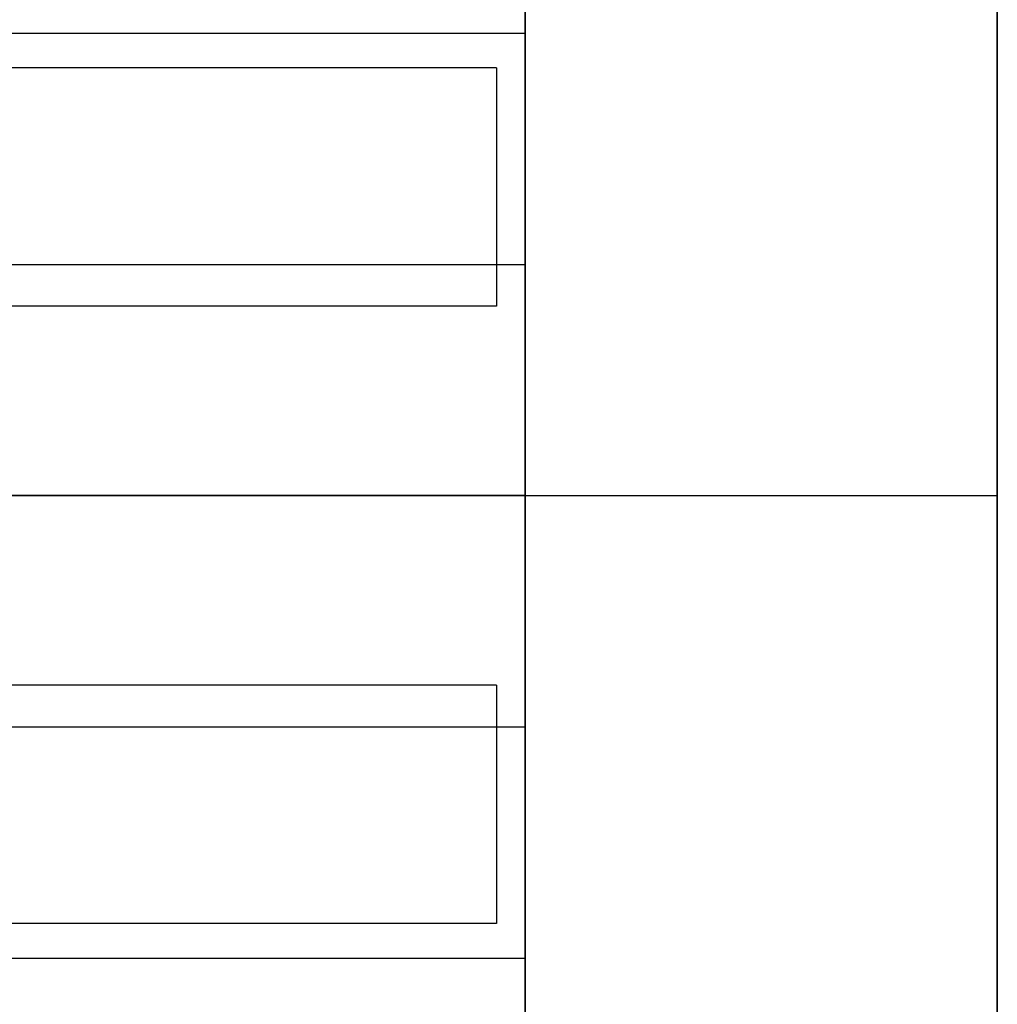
# Model space of a CAD drawing. Header units: millimetres. Extents: x -98 to 98, y -98 to 139.
# Tile 19 of 20: x 92 to 98, y 83 to 89. Entities that reach past the tile are written whole.
import ezdxf

# ---------------------------------------------------------------- set-up
doc = ezdxf.new("R2010")
doc.units = ezdxf.units.MM
doc.header["$MEASUREMENT"] = 0
doc.layers.add('Predefinito', color=5, linetype='Continuous')

# ---------------------------------------------------------------- blocks, each defined once
blk = doc.blocks.new('(#5995) Part5')
at = {"layer": 'Predefinito', "color": 9}
for points in [[(-7, 9), (-3.1, 9)], [(-7, 9), (-7, 0)], [(-3.1, 9), (-3.1, 0)], [(3.1, 9), (7, 9)], [(3.1, 9), (3.1, 0)], [(7, 9), (7, 0)]]:
    blk.add_lwpolyline(points, dxfattribs=at)
at = {"layer": 'Predefinito', "color": 9, "extrusion": (0, 1, 0)}
for points in [[(0, 7), (0.2416, 6.9958), (0.4829, 6.9833), (0.7237, 6.9625), (0.9636, 6.9334), (1.2023, 6.896), (1.4396, 6.8504), (1.6752, 6.7966), (1.9088, 6.7347), (2.1401, 6.6648), (2.3689, 6.587), (2.5948, 6.5013), (2.8177, 6.4079), (3.0372, 6.3068), (3.2531, 6.1982), (3.4651, 6.0822), (3.6729, 5.959), (3.8764, 5.8287), (4.0753, 5.6914), (4.2693, 5.5473), (4.4582, 5.3967), (4.6419, 5.2396), (4.8199, 5.0762), (4.9923, 4.9068), (5.1587, 4.7316), (5.3189, 4.5507), (5.4728, 4.3644), (5.6202, 4.1729), (5.7609, 3.9765), (5.8947, 3.7752), (6.0215, 3.5695), (6.1411, 3.3596), (6.2534, 3.1456), (6.3583, 2.9279), (6.4555, 2.7067), (6.5451, 2.4822), (6.6269, 2.2548), (6.7008, 2.0248), (6.7667, 1.7923), (6.8245, 1.5576), (6.8742, 1.3212), (6.9157, 1.0831), (6.949, 0.8438), (6.9739, 0.6034), (6.9906, 0.3623), (6.999, 0.1208), (6.999, -0.1208), (6.9906, -0.3623), (6.9739, -0.6034), (6.949, -0.8438), (6.9157, -1.0831), (6.8742, -1.3212), (6.8245, -1.5576), (6.7667, -1.7923), (6.7008, -2.0248), (6.6269, -2.2548), (6.5451, -2.4822), (6.4555, -2.7067), (6.3583, -2.9279), (6.2534, -3.1456), (6.1411, -3.3596), (6.0215, -3.5695), (5.8947, -3.7752), (5.7609, -3.9765), (5.6202, -4.1729), (5.4728, -4.3644), (5.3189, -4.5507), (5.1587, -4.7316), (4.9923, -4.9068), (4.8199, -5.0762), (4.6419, -5.2396), (4.4582, -5.3967), (4.2693, -5.5473), (4.0753, -5.6914), (3.8764, -5.8287), (3.6729, -5.959), (3.4651, -6.0822), (3.2531, -6.1982), (3.0372, -6.3068), (2.8177, -6.4079), (2.5948, -6.5013), (2.3689, -6.587), (2.1401, -6.6648), (1.9088, -6.7347), (1.6752, -6.7966), (1.4396, -6.8504), (1.2023, -6.896), (0.9636, -6.9334), (0.7237, -6.9625), (0.4829, -6.9833), (0.2416, -6.9958), (0, -7)], [(0, 3.1), (0.107, 3.0982), (0.2139, 3.0926), (0.3205, 3.0834), (0.4267, 3.0705), (0.5325, 3.0539), (0.6375, 3.0337), (0.7419, 3.0099), (0.8453, 2.9825), (0.9478, 2.9516), (1.0491, 2.9171), (1.1491, 2.8791), (1.2478, 2.8378), (1.345, 2.793), (1.4406, 2.7449), (1.5345, 2.6936), (1.6266, 2.639), (1.7167, 2.5813), (1.8048, 2.5205), (1.8907, 2.4567), (1.9744, 2.39), (2.0557, 2.3204), (2.1345, 2.248), (2.2109, 2.173), (2.2846, 2.0954), (2.3555, 2.0153), (2.4237, 1.9328), (2.4889, 1.848), (2.5512, 1.761), (2.6105, 1.6719), (2.6667, 1.5808), (2.7196, 1.4878), (2.7694, 1.393), (2.8158, 1.2966), (2.8589, 1.1987), (2.8986, 1.0993), (2.9348, 0.9986), (2.9675, 0.8967), (2.9967, 0.7937), (3.0223, 0.6898), (3.0443, 0.5851), (3.0627, 0.4797), (3.0774, 0.3737), (3.0885, 0.2672), (3.0958, 0.1605), (3.0995, 0.0535), (3.0995, -0.0535), (3.0958, -0.1605), (3.0885, -0.2672), (3.0774, -0.3737), (3.0627, -0.4797), (3.0443, -0.5851), (3.0223, -0.6898), (2.9967, -0.7937), (2.9675, -0.8967), (2.9348, -0.9986), (2.8986, -1.0993), (2.8589, -1.1987), (2.8158, -1.2966), (2.7694, -1.393), (2.7196, -1.4878), (2.6667, -1.5808), (2.6105, -1.6719), (2.5512, -1.761), (2.4889, -1.848), (2.4237, -1.9328), (2.3555, -2.0153), (2.2846, -2.0954), (2.2109, -2.173), (2.1345, -2.248), (2.0557, -2.3204), (1.9744, -2.39), (1.8907, -2.4567), (1.8048, -2.5205), (1.7167, -2.5813), (1.6266, -2.639), (1.5345, -2.6936), (1.4406, -2.7449), (1.345, -2.793), (1.2478, -2.8378), (1.1491, -2.8791), (1.0491, -2.9171), (0.9478, -2.9516), (0.8453, -2.9825), (0.7419, -3.0099), (0.6375, -3.0337), (0.5325, -3.0539), (0.4267, -3.0705), (0.3205, -3.0834), (0.2139, -3.0926), (0.107, -3.0982), (0, -3.1)], [(0, -7), (-0.2416, -6.9958), (-0.4829, -6.9833), (-0.7237, -6.9625), (-0.9636, -6.9334), (-1.2023, -6.896), (-1.4396, -6.8504), (-1.6752, -6.7966), (-1.9088, -6.7347), (-2.1401, -6.6648), (-2.3689, -6.587), (-2.5948, -6.5013), (-2.8177, -6.4079), (-3.0372, -6.3068), (-3.2531, -6.1982), (-3.4651, -6.0822), (-3.6729, -5.959), (-3.8764, -5.8287), (-4.0753, -5.6914), (-4.2693, -5.5473), (-4.4582, -5.3967), (-4.6419, -5.2396), (-4.8199, -5.0762), (-4.9923, -4.9068), (-5.1587, -4.7316), (-5.3189, -4.5507), (-5.4728, -4.3644), (-5.6202, -4.1729), (-5.7609, -3.9765), (-5.8947, -3.7752), (-6.0215, -3.5695), (-6.1411, -3.3596), (-6.2534, -3.1456), (-6.3583, -2.9279), (-6.4555, -2.7067), (-6.5451, -2.4822), (-6.6269, -2.2548), (-6.7008, -2.0248), (-6.7667, -1.7923), (-6.8245, -1.5576), (-6.8742, -1.3212), (-6.9157, -1.0831), (-6.949, -0.8438), (-6.9739, -0.6034), (-6.9906, -0.3623), (-6.999, -0.1208), (-6.999, 0.1208), (-6.9906, 0.3623), (-6.9739, 0.6034), (-6.949, 0.8438), (-6.9157, 1.0831), (-6.8742, 1.3212), (-6.8245, 1.5576), (-6.7667, 1.7923), (-6.7008, 2.0248), (-6.6269, 2.2548), (-6.5451, 2.4822), (-6.4555, 2.7067), (-6.3583, 2.9279), (-6.2534, 3.1456), (-6.1411, 3.3596), (-6.0215, 3.5695), (-5.8947, 3.7752), (-5.7609, 3.9765), (-5.6202, 4.1729), (-5.4728, 4.3644), (-5.3189, 4.5507), (-5.1587, 4.7316), (-4.9923, 4.9068), (-4.8199, 5.0762), (-4.6419, 5.2396), (-4.4582, 5.3967), (-4.2693, 5.5473), (-4.0753, 5.6914), (-3.8764, 5.8287), (-3.6729, 5.959), (-3.4651, 6.0822), (-3.2531, 6.1982), (-3.0372, 6.3068), (-2.8177, 6.4079), (-2.5948, 6.5013), (-2.3689, 6.587), (-2.1401, 6.6648), (-1.9088, 6.7347), (-1.6752, 6.7966), (-1.4396, 6.8504), (-1.2023, 6.896), (-0.9636, 6.9334), (-0.7237, 6.9625), (-0.4829, 6.9833), (-0.2416, 6.9958), (0, 7)], [(0, -3.1), (-0.107, -3.0982), (-0.2139, -3.0926), (-0.3205, -3.0834), (-0.4267, -3.0705), (-0.5325, -3.0539), (-0.6375, -3.0337), (-0.7419, -3.0099), (-0.8453, -2.9825), (-0.9478, -2.9516), (-1.0491, -2.9171), (-1.1491, -2.8791), (-1.2478, -2.8378), (-1.345, -2.793), (-1.4406, -2.7449), (-1.5345, -2.6936), (-1.6266, -2.639), (-1.7167, -2.5813), (-1.8048, -2.5205), (-1.8907, -2.4567), (-1.9744, -2.39), (-2.0557, -2.3204), (-2.1345, -2.248), (-2.2109, -2.173), (-2.2846, -2.0954), (-2.3555, -2.0153), (-2.4237, -1.9328), (-2.4889, -1.848), (-2.5512, -1.761), (-2.6105, -1.6719), (-2.6667, -1.5808), (-2.7196, -1.4878), (-2.7694, -1.393), (-2.8158, -1.2966), (-2.8589, -1.1987), (-2.8986, -1.0993), (-2.9348, -0.9986), (-2.9675, -0.8967), (-2.9967, -0.7937), (-3.0223, -0.6898), (-3.0443, -0.5851), (-3.0627, -0.4797), (-3.0774, -0.3737), (-3.0885, -0.2672), (-3.0958, -0.1605), (-3.0995, -0.0535), (-3.0995, 0.0535), (-3.0958, 0.1605), (-3.0885, 0.2672), (-3.0774, 0.3737), (-3.0627, 0.4797), (-3.0443, 0.5851), (-3.0223, 0.6898), (-2.9967, 0.7937), (-2.9675, 0.8967), (-2.9348, 0.9986), (-2.8986, 1.0993), (-2.8589, 1.1987), (-2.8158, 1.2966), (-2.7694, 1.393), (-2.7196, 1.4878), (-2.6667, 1.5808), (-2.6105, 1.6719), (-2.5512, 1.761), (-2.4889, 1.848), (-2.4237, 1.9328), (-2.3555, 2.0153), (-2.2846, 2.0954), (-2.2109, 2.173), (-2.1345, 2.248), (-2.0557, 2.3204), (-1.9744, 2.39), (-1.8907, 2.4567), (-1.8048, 2.5205), (-1.7167, 2.5813), (-1.6266, 2.639), (-1.5345, 2.6936), (-1.4406, 2.7449), (-1.345, 2.793), (-1.2478, 2.8378), (-1.1491, 2.8791), (-1.0491, 2.9171), (-0.9478, 2.9516), (-0.8453, 2.9825), (-0.7419, 3.0099), (-0.6375, 3.0337), (-0.5325, 3.0539), (-0.4267, 3.0705), (-0.3205, 3.0834), (-0.2139, 3.0926), (-0.107, 3.0982), (0, 3.1)]]:
    blk.add_lwpolyline(points, dxfattribs=at)
blk = doc.blocks.new('(#2031) Part10')
at = {"layer": 'Predefinito', "color": 9, "extrusion": (1, 0, 0)}
for points in [[(9.5, -93.5), (9.5, 92.5)], [(9.5, -93.5), (9.5, 92.5)], [(9.5, -93.5), (9.5, 92.5)], [(5, -93.5), (5, 92.5)], [(5, -93.5), (5, 92.5)], [(0.5, 92.5), (0.5, -93.5)], [(0.5, 92.5), (0.5, -93.5)], [(0, -93.5), (0, 92.5)], [(-1, -93.5), (-1, 92.5)]]:
    blk.add_lwpolyline(points, dxfattribs=at)
blk = doc.blocks.new('(#5198) Part8')
at = {"layer": 'Predefinito', "color": 9}
for points in [[(-91, 150.6351), (93.5, 150.6351)], [(-89, 143.6351), (-88.9988, 143.7042), (-88.9952, 143.7731), (-88.9893, 143.8419), (-88.981, 143.9104), (-88.9703, 143.9786), (-88.9572, 144.0464), (-88.9419, 144.1138), (-88.9242, 144.1805), (-88.9042, 144.2466), (-88.882, 144.3119), (-88.8575, 144.3765), (-88.8308, 144.4402), (-88.8019, 144.5029), (-88.7709, 144.5646), (-88.7378, 144.6251), (-88.7026, 144.6845), (-88.6653, 144.7427), (-88.6261, 144.7995), (-88.585, 144.8549), (-88.5419, 144.9089), (-88.497, 144.9614), (-88.4504, 145.0122), (-88.402, 145.0615), (-88.3519, 145.109), (-88.3002, 145.1548), (-88.247, 145.1988), (-88.1923, 145.2409), (-88.1361, 145.2811), (-88.0786, 145.3193), (-88.0199, 145.3555), (-87.9599, 145.3897), (-87.8987, 145.4218), (-87.8365, 145.4518), (-87.7733, 145.4796), (-87.7092, 145.5052), (-87.6442, 145.5285), (-87.5785, 145.5496), (-87.5121, 145.5685), (-87.445, 145.585), (-87.3775, 145.5992), (-87.3095, 145.611), (-87.2411, 145.6205), (-87.1724, 145.6277), (-87.1035, 145.6324), (-87.0345, 145.6348), (-86.9655, 145.6348), (-86.8965, 145.6324), (-86.8276, 145.6277), (-86.7589, 145.6205), (-86.6905, 145.611), (-86.6225, 145.5992), (-86.555, 145.585), (-86.4879, 145.5685), (-86.4215, 145.5496), (-86.3558, 145.5285), (-86.2908, 145.5052), (-86.2267, 145.4796), (-86.1635, 145.4518), (-86.1013, 145.4218), (-86.0401, 145.3897), (-85.9801, 145.3555), (-85.9214, 145.3193), (-85.8639, 145.2811), (-85.8077, 145.2409), (-85.753, 145.1988), (-85.6998, 145.1548), (-85.6481, 145.109), (-85.598, 145.0615), (-85.5496, 145.0122), (-85.503, 144.9614), (-85.4581, 144.9089), (-85.415, 144.8549), (-85.3739, 144.7995), (-85.3347, 144.7427), (-85.2974, 144.6845), (-85.2622, 144.6251), (-85.2291, 144.5646), (-85.1981, 144.5029), (-85.1692, 144.4402), (-85.1425, 144.3765), (-85.118, 144.3119), (-85.0958, 144.2466), (-85.0758, 144.1805), (-85.0581, 144.1138), (-85.0428, 144.0464), (-85.0297, 143.9786), (-85.019, 143.9104), (-85.0107, 143.8419), (-85.0048, 143.7731), (-85.0012, 143.7042), (-85, 143.6351)], [(-85, 143.6351), (-85.0012, 143.5661), (-85.0048, 143.4971), (-85.0107, 143.4284), (-85.019, 143.3598), (-85.0297, 143.2916), (-85.0428, 143.2238), (-85.0581, 143.1565), (-85.0758, 143.0897), (-85.0958, 143.0237), (-85.118, 142.9583), (-85.1425, 142.8937), (-85.1692, 142.8301), (-85.1981, 142.7674), (-85.2291, 142.7057), (-85.2622, 142.6451), (-85.2974, 142.5857), (-85.3347, 142.5276), (-85.3739, 142.4707), (-85.415, 142.4153), (-85.4581, 142.3613), (-85.503, 142.3089), (-85.5496, 142.258), (-85.598, 142.2088), (-85.6481, 142.1612), (-85.6998, 142.1154), (-85.753, 142.0715), (-85.8077, 142.0293), (-85.8639, 141.9892), (-85.9214, 141.9509), (-85.9801, 141.9147), (-86.0401, 141.8805), (-86.1013, 141.8484), (-86.1635, 141.8185), (-86.2267, 141.7907), (-86.2908, 141.7651), (-86.3558, 141.7417), (-86.4215, 141.7206), (-86.4879, 141.7018), (-86.555, 141.6853), (-86.6225, 141.6711), (-86.6905, 141.6592), (-86.7589, 141.6497), (-86.8276, 141.6426), (-86.8965, 141.6378), (-86.9655, 141.6354), (-87.0345, 141.6354), (-87.1035, 141.6378), (-87.1724, 141.6426), (-87.2411, 141.6497), (-87.3095, 141.6592), (-87.3775, 141.6711), (-87.445, 141.6853), (-87.5121, 141.7018), (-87.5785, 141.7206), (-87.6442, 141.7417), (-87.7092, 141.7651), (-87.7733, 141.7907), (-87.8365, 141.8185), (-87.8987, 141.8484), (-87.9599, 141.8805), (-88.0199, 141.9147), (-88.0786, 141.9509), (-88.1361, 141.9892), (-88.1923, 142.0293), (-88.247, 142.0715), (-88.3002, 142.1154), (-88.3519, 142.1612), (-88.402, 142.2088), (-88.4504, 142.258), (-88.497, 142.3089), (-88.5419, 142.3613), (-88.585, 142.4153), (-88.6261, 142.4707), (-88.6653, 142.5276), (-88.7026, 142.5857), (-88.7378, 142.6451), (-88.7709, 142.7057), (-88.8019, 142.7674), (-88.8308, 142.8301), (-88.8575, 142.8937), (-88.882, 142.9583), (-88.9042, 143.0237), (-88.9242, 143.0897), (-88.9419, 143.1565), (-88.9572, 143.2238), (-88.9703, 143.2916), (-88.981, 143.3598), (-88.9893, 143.4284), (-88.9952, 143.4971), (-88.9988, 143.5661), (-89, 143.6351)], [(93.5, -229.3649), (-94.5, -229.3649)], [(93.5, -609.3649), (-94.5, -609.3649)]]:
    blk.add_lwpolyline(points, dxfattribs=at)
at = {"layer": 'Predefinito', "color": 9, "extrusion": (1, 0, 0)}
for points in [[(145.6351, 0), (145.6351, -1)], [(143.6351, 0), (143.6351, -1)], [(143.6351, -1), (143.6351, 0)], [(141.6351, 0), (141.6351, -1)]]:
    blk.add_lwpolyline(points, dxfattribs=at)
blk = doc.blocks.new('(#2679) Part9')
at = {"layer": 'Predefinito', "color": 9}
for points in [[(-2, 9), (-2, 2)], [(2, 9), (2, 2)], [(-5, 2), (-5, 0)], [(-5, 2), (-2, 2)], [(2, 2), (5, 2)], [(5, 2), (5, 0)], [(-5, 0), (5, 0)]]:
    blk.add_lwpolyline(points, dxfattribs=at)
at = {"layer": 'Predefinito', "color": 9, "extrusion": (0, 1, 0)}
for points in [[(0, 2), (0.069, 1.9988), (0.138, 1.9952), (0.2068, 1.9893), (0.2753, 1.981), (0.3435, 1.9703), (0.4113, 1.9572), (0.4786, 1.9419), (0.5454, 1.9242), (0.6115, 1.9042), (0.6768, 1.882), (0.7414, 1.8575), (0.8051, 1.8308), (0.8678, 1.8019), (0.9294, 1.7709), (0.99, 1.7378), (1.0494, 1.7026), (1.1075, 1.6653), (1.1644, 1.6261), (1.2198, 1.585), (1.2738, 1.5419), (1.3262, 1.497), (1.3771, 1.4504), (1.4264, 1.402), (1.4739, 1.3519), (1.5197, 1.3002), (1.5637, 1.247), (1.6058, 1.1923), (1.646, 1.1361), (1.6842, 1.0786), (1.7204, 1.0199), (1.7546, 0.9599), (1.7867, 0.8987), (1.8166, 0.8365), (1.8444, 0.7733), (1.87, 0.7092), (1.8934, 0.6442), (1.9145, 0.5785), (1.9333, 0.5121), (1.9499, 0.445), (1.9641, 0.3775), (1.9759, 0.3095), (1.9854, 0.2411), (1.9926, 0.1724), (1.9973, 0.1035), (1.9997, 0.0345), (1.9997, -0.0345), (1.9973, -0.1035), (1.9926, -0.1724), (1.9854, -0.2411), (1.9759, -0.3095), (1.9641, -0.3775), (1.9499, -0.445), (1.9333, -0.5121), (1.9145, -0.5785), (1.8934, -0.6442), (1.87, -0.7092), (1.8444, -0.7733), (1.8166, -0.8365), (1.7867, -0.8987), (1.7546, -0.9599), (1.7204, -1.0199), (1.6842, -1.0786), (1.646, -1.1361), (1.6058, -1.1923), (1.5637, -1.247), (1.5197, -1.3002), (1.4739, -1.3519), (1.4264, -1.402), (1.3771, -1.4504), (1.3262, -1.497), (1.2738, -1.5419), (1.2198, -1.585), (1.1644, -1.6261), (1.1075, -1.6653), (1.0494, -1.7026), (0.99, -1.7378), (0.9294, -1.7709), (0.8678, -1.8019), (0.8051, -1.8308), (0.7414, -1.8575), (0.6768, -1.882), (0.6115, -1.9042), (0.5454, -1.9242), (0.4786, -1.9419), (0.4113, -1.9572), (0.3435, -1.9703), (0.2753, -1.981), (0.2068, -1.9893), (0.138, -1.9952), (0.069, -1.9988), (0, -2)], [(0, -2), (-0.069, -1.9988), (-0.138, -1.9952), (-0.2068, -1.9893), (-0.2753, -1.981), (-0.3435, -1.9703), (-0.4113, -1.9572), (-0.4786, -1.9419), (-0.5454, -1.9242), (-0.6115, -1.9042), (-0.6768, -1.882), (-0.7414, -1.8575), (-0.8051, -1.8308), (-0.8678, -1.8019), (-0.9294, -1.7709), (-0.99, -1.7378), (-1.0494, -1.7026), (-1.1075, -1.6653), (-1.1644, -1.6261), (-1.2198, -1.585), (-1.2738, -1.5419), (-1.3262, -1.497), (-1.3771, -1.4504), (-1.4264, -1.402), (-1.4739, -1.3519), (-1.5197, -1.3002), (-1.5637, -1.247), (-1.6058, -1.1923), (-1.646, -1.1361), (-1.6842, -1.0786), (-1.7204, -1.0199), (-1.7546, -0.9599), (-1.7867, -0.8987), (-1.8166, -0.8365), (-1.8444, -0.7733), (-1.87, -0.7092), (-1.8934, -0.6442), (-1.9145, -0.5785), (-1.9333, -0.5121), (-1.9499, -0.445), (-1.9641, -0.3775), (-1.9759, -0.3095), (-1.9854, -0.2411), (-1.9926, -0.1724), (-1.9973, -0.1035), (-1.9997, -0.0345), (-1.9997, 0.0345), (-1.9973, 0.1035), (-1.9926, 0.1724), (-1.9854, 0.2411), (-1.9759, 0.3095), (-1.9641, 0.3775), (-1.9499, 0.445), (-1.9333, 0.5121), (-1.9145, 0.5785), (-1.8934, 0.6442), (-1.87, 0.7092), (-1.8444, 0.7733), (-1.8166, 0.8365), (-1.7867, 0.8987), (-1.7546, 0.9599), (-1.7204, 1.0199), (-1.6842, 1.0786), (-1.646, 1.1361), (-1.6058, 1.1923), (-1.5637, 1.247), (-1.5197, 1.3002), (-1.4739, 1.3519), (-1.4264, 1.402), (-1.3771, 1.4504), (-1.3262, 1.497), (-1.2738, 1.5419), (-1.2198, 1.585), (-1.1644, 1.6261), (-1.1075, 1.6653), (-1.0494, 1.7026), (-0.99, 1.7378), (-0.9294, 1.7709), (-0.8678, 1.8019), (-0.8051, 1.8308), (-0.7414, 1.8575), (-0.6768, 1.882), (-0.6115, 1.9042), (-0.5454, 1.9242), (-0.4786, 1.9419), (-0.4113, 1.9572), (-0.3435, 1.9703), (-0.2753, 1.981), (-0.2068, 1.9893), (-0.138, 1.9952), (-0.069, 1.9988), (0, 2)], [(0, 5), (0.1726, 4.997), (0.345, 4.9881), (0.5169, 4.9732), (0.6883, 4.9524), (0.8588, 4.9257), (1.0283, 4.8931), (1.1966, 4.8547), (1.3634, 4.8105), (1.5287, 4.7606), (1.6921, 4.705), (1.8535, 4.6438), (2.0126, 4.577), (2.1694, 4.5048), (2.3236, 4.4273), (2.475, 4.3444), (2.6235, 4.2564), (2.7689, 4.1633), (2.9109, 4.0653), (3.0495, 3.9624), (3.1845, 3.8548), (3.3156, 3.7426), (3.4428, 3.6259), (3.5659, 3.5049), (3.6848, 3.3797), (3.7992, 3.2505), (3.9092, 3.1174), (4.0144, 2.9807), (4.1149, 2.8403), (4.2105, 2.6966), (4.3011, 2.5497), (4.3865, 2.3997), (4.4667, 2.2469), (4.5416, 2.0913), (4.6111, 1.9333), (4.6751, 1.773), (4.7335, 1.6106), (4.7863, 1.4463), (4.8333, 1.2802), (4.8746, 1.1126), (4.9101, 0.9437), (4.9398, 0.7736), (4.9635, 0.6027), (4.9814, 0.431), (4.9933, 0.2588), (4.9993, 0.0863), (4.9993, -0.0863), (4.9933, -0.2588), (4.9814, -0.431), (4.9635, -0.6027), (4.9398, -0.7736), (4.9101, -0.9437), (4.8746, -1.1126), (4.8333, -1.2802), (4.7863, -1.4463), (4.7335, -1.6106), (4.6751, -1.773), (4.6111, -1.9333), (4.5416, -2.0913), (4.4667, -2.2469), (4.3865, -2.3997), (4.3011, -2.5497), (4.2105, -2.6966), (4.1149, -2.8403), (4.0144, -2.9807), (3.9092, -3.1174), (3.7992, -3.2505), (3.6848, -3.3797), (3.5659, -3.5049), (3.4428, -3.6259), (3.3156, -3.7426), (3.1845, -3.8548), (3.0495, -3.9624), (2.9109, -4.0653), (2.7689, -4.1633), (2.6235, -4.2564), (2.475, -4.3444), (2.3236, -4.4273), (2.1694, -4.5048), (2.0126, -4.577), (1.8535, -4.6438), (1.6921, -4.705), (1.5287, -4.7606), (1.3634, -4.8105), (1.1966, -4.8547), (1.0283, -4.8931), (0.8588, -4.9257), (0.6883, -4.9524), (0.5169, -4.9732), (0.345, -4.9881), (0.1726, -4.997), (0, -5)], [(0, 2), (0.0444, 1.9995), (0.0892, 1.998), (0.1343, 1.9955), (0.1797, 1.9919), (0.2254, 1.9873), (0.2714, 1.9815), (0.3176, 1.9746), (0.3639, 1.9666), (0.4104, 1.9574), (0.457, 1.9471), (0.5037, 1.9355), (0.5503, 1.9228), (0.5969, 1.9088), (0.6435, 1.8937), (0.6899, 1.8772), (0.7362, 1.8596), (0.7822, 1.8407), (0.828, 1.8205), (0.8735, 1.7992), (0.9186, 1.7766), (0.9633, 1.7527), (1.0075, 1.7277), (1.0512, 1.7014), (1.0944, 1.674), (1.137, 1.6454), (1.1789, 1.6156), (1.2201, 1.5847), (1.2606, 1.5527), (1.3003, 1.5196), (1.3391, 1.4855), (1.3771, 1.4503), (1.4142, 1.4142), (1.4503, 1.3771), (1.4855, 1.3391), (1.5196, 1.3003), (1.5527, 1.2606), (1.5847, 1.2201), (1.6156, 1.1789), (1.6454, 1.137), (1.674, 1.0944), (1.7014, 1.0512), (1.7277, 1.0075), (1.7527, 0.9633), (1.7766, 0.9186), (1.7992, 0.8735), (1.8205, 0.828), (1.8407, 0.7822), (1.8596, 0.7362), (1.8772, 0.6899), (1.8937, 0.6435), (1.9088, 0.5969), (1.9228, 0.5503), (1.9355, 0.5037), (1.9471, 0.457), (1.9574, 0.4104), (1.9666, 0.3639), (1.9746, 0.3176), (1.9815, 0.2714), (1.9873, 0.2254), (1.9919, 0.1797), (1.9955, 0.1343), (1.998, 0.0892), (1.9995, 0.0444), (2, 0), (1.9995, -0.0444), (1.998, -0.0892), (1.9955, -0.1343), (1.9919, -0.1797), (1.9873, -0.2254), (1.9815, -0.2714), (1.9746, -0.3176), (1.9666, -0.3639), (1.9574, -0.4104), (1.9471, -0.457), (1.9355, -0.5037), (1.9228, -0.5503), (1.9088, -0.5969), (1.8937, -0.6435), (1.8772, -0.6899), (1.8596, -0.7362), (1.8407, -0.7822), (1.8205, -0.828), (1.7992, -0.8735), (1.7766, -0.9186), (1.7527, -0.9633), (1.7277, -1.0075), (1.7014, -1.0512), (1.674, -1.0944), (1.6454, -1.137), (1.6156, -1.1789), (1.5847, -1.2201), (1.5527, -1.2606), (1.5196, -1.3003), (1.4855, -1.3391), (1.4503, -1.3771), (1.4142, -1.4142), (1.3771, -1.4503), (1.3391, -1.4855), (1.3003, -1.5196), (1.2606, -1.5527), (1.2201, -1.5847), (1.1789, -1.6156), (1.137, -1.6454), (1.0944, -1.674), (1.0512, -1.7014), (1.0075, -1.7277), (0.9633, -1.7527), (0.9186, -1.7766), (0.8735, -1.7992), (0.828, -1.8205), (0.7822, -1.8407), (0.7362, -1.8596), (0.6899, -1.8772), (0.6435, -1.8937), (0.5969, -1.9088), (0.5503, -1.9228), (0.5037, -1.9355), (0.457, -1.9471), (0.4104, -1.9574), (0.3639, -1.9666), (0.3176, -1.9746), (0.2714, -1.9815), (0.2254, -1.9873), (0.1797, -1.9919), (0.1343, -1.9955), (0.0892, -1.998), (0.0444, -1.9995), (0, -2)], [(0, 2), (-0.069, 1.9988), (-0.138, 1.9952), (-0.2068, 1.9893), (-0.2753, 1.981), (-0.3435, 1.9703), (-0.4113, 1.9572), (-0.4786, 1.9419), (-0.5454, 1.9242), (-0.6115, 1.9042), (-0.6768, 1.882), (-0.7414, 1.8575), (-0.8051, 1.8308), (-0.8678, 1.8019), (-0.9294, 1.7709), (-0.99, 1.7378), (-1.0494, 1.7026), (-1.1075, 1.6653), (-1.1644, 1.6261), (-1.2198, 1.585), (-1.2738, 1.5419), (-1.3262, 1.497), (-1.3771, 1.4504), (-1.4264, 1.402), (-1.4739, 1.3519), (-1.5197, 1.3002), (-1.5637, 1.247), (-1.6058, 1.1923), (-1.646, 1.1361), (-1.6842, 1.0786), (-1.7204, 1.0199), (-1.7546, 0.9599), (-1.7867, 0.8987), (-1.8166, 0.8365), (-1.8444, 0.7733), (-1.87, 0.7092), (-1.8934, 0.6442), (-1.9145, 0.5785), (-1.9333, 0.5121), (-1.9499, 0.445), (-1.9641, 0.3775), (-1.9759, 0.3095), (-1.9854, 0.2411), (-1.9926, 0.1724), (-1.9973, 0.1035), (-1.9997, 0.0345), (-1.9997, -0.0345), (-1.9973, -0.1035), (-1.9926, -0.1724), (-1.9854, -0.2411), (-1.9759, -0.3095), (-1.9641, -0.3775), (-1.9499, -0.445), (-1.9333, -0.5121), (-1.9145, -0.5785), (-1.8934, -0.6442), (-1.87, -0.7092), (-1.8444, -0.7733), (-1.8166, -0.8365), (-1.7867, -0.8987), (-1.7546, -0.9599), (-1.7204, -1.0199), (-1.6842, -1.0786), (-1.646, -1.1361), (-1.6058, -1.1923), (-1.5637, -1.247), (-1.5197, -1.3002), (-1.4739, -1.3519), (-1.4264, -1.402), (-1.3771, -1.4504), (-1.3262, -1.497), (-1.2738, -1.5419), (-1.2198, -1.585), (-1.1644, -1.6261), (-1.1075, -1.6653), (-1.0494, -1.7026), (-0.99, -1.7378), (-0.9294, -1.7709), (-0.8678, -1.8019), (-0.8051, -1.8308), (-0.7414, -1.8575), (-0.6768, -1.882), (-0.6115, -1.9042), (-0.5454, -1.9242), (-0.4786, -1.9419), (-0.4113, -1.9572), (-0.3435, -1.9703), (-0.2753, -1.981), (-0.2068, -1.9893), (-0.138, -1.9952), (-0.069, -1.9988), (0, -2)], [(0, -5), (-0.1726, -4.997), (-0.345, -4.9881), (-0.5169, -4.9732), (-0.6883, -4.9524), (-0.8588, -4.9257), (-1.0283, -4.8931), (-1.1966, -4.8547), (-1.3634, -4.8105), (-1.5287, -4.7606), (-1.6921, -4.705), (-1.8535, -4.6438), (-2.0126, -4.577), (-2.1694, -4.5048), (-2.3236, -4.4273), (-2.475, -4.3444), (-2.6235, -4.2564), (-2.7689, -4.1633), (-2.9109, -4.0653), (-3.0495, -3.9624), (-3.1845, -3.8548), (-3.3156, -3.7426), (-3.4428, -3.6259), (-3.5659, -3.5049), (-3.6848, -3.3797), (-3.7992, -3.2505), (-3.9092, -3.1174), (-4.0144, -2.9807), (-4.1149, -2.8403), (-4.2105, -2.6966), (-4.3011, -2.5497), (-4.3865, -2.3997), (-4.4667, -2.2469), (-4.5416, -2.0913), (-4.6111, -1.9333), (-4.6751, -1.773), (-4.7335, -1.6106), (-4.7863, -1.4463), (-4.8333, -1.2802), (-4.8746, -1.1126), (-4.9101, -0.9437), (-4.9398, -0.7736), (-4.9635, -0.6027), (-4.9814, -0.431), (-4.9933, -0.2588), (-4.9993, -0.0863), (-4.9993, 0.0863), (-4.9933, 0.2588), (-4.9814, 0.431), (-4.9635, 0.6027), (-4.9398, 0.7736), (-4.9101, 0.9437), (-4.8746, 1.1126), (-4.8333, 1.2802), (-4.7863, 1.4463), (-4.7335, 1.6106), (-4.6751, 1.773), (-4.6111, 1.9333), (-4.5416, 2.0913), (-4.4667, 2.2469), (-4.3865, 2.3997), (-4.3011, 2.5497), (-4.2105, 2.6966), (-4.1149, 2.8403), (-4.0144, 2.9807), (-3.9092, 3.1174), (-3.7992, 3.2505), (-3.6848, 3.3797), (-3.5659, 3.5049), (-3.4428, 3.6259), (-3.3156, 3.7426), (-3.1845, 3.8548), (-3.0495, 3.9624), (-2.9109, 4.0653), (-2.7689, 4.1633), (-2.6235, 4.2564), (-2.475, 4.3444), (-2.3236, 4.4273), (-2.1694, 4.5048), (-2.0126, 4.577), (-1.8535, 4.6438), (-1.6921, 4.705), (-1.5287, 4.7606), (-1.3634, 4.8105), (-1.1966, 4.8547), (-1.0283, 4.8931), (-0.8588, 4.9257), (-0.6883, 4.9524), (-0.5169, 4.9732), (-0.345, 4.9881), (-0.1726, 4.997), (0, 5)], [(0, 5), (0.1726, 4.997), (0.345, 4.9881), (0.5169, 4.9732), (0.6883, 4.9524), (0.8588, 4.9257), (1.0283, 4.8931), (1.1966, 4.8547), (1.3634, 4.8105), (1.5287, 4.7606), (1.6921, 4.705), (1.8535, 4.6438), (2.0126, 4.577), (2.1694, 4.5048), (2.3236, 4.4273), (2.475, 4.3444), (2.6235, 4.2564), (2.7689, 4.1633), (2.9109, 4.0653), (3.0495, 3.9624), (3.1845, 3.8548), (3.3156, 3.7426), (3.4428, 3.6259), (3.5659, 3.5049), (3.6848, 3.3797), (3.7992, 3.2505), (3.9092, 3.1174), (4.0144, 2.9807), (4.1149, 2.8403), (4.2105, 2.6966), (4.3011, 2.5497), (4.3865, 2.3997), (4.4667, 2.2469), (4.5416, 2.0913), (4.6111, 1.9333), (4.6751, 1.773), (4.7335, 1.6106), (4.7863, 1.4463), (4.8333, 1.2802), (4.8746, 1.1126), (4.9101, 0.9437), (4.9398, 0.7736), (4.9635, 0.6027), (4.9814, 0.431), (4.9933, 0.2588), (4.9993, 0.0863), (4.9993, -0.0863), (4.9933, -0.2588), (4.9814, -0.431), (4.9635, -0.6027), (4.9398, -0.7736), (4.9101, -0.9437), (4.8746, -1.1126), (4.8333, -1.2802), (4.7863, -1.4463), (4.7335, -1.6106), (4.6751, -1.773), (4.6111, -1.9333), (4.5416, -2.0913), (4.4667, -2.2469), (4.3865, -2.3997), (4.3011, -2.5497), (4.2105, -2.6966), (4.1149, -2.8403), (4.0144, -2.9807), (3.9092, -3.1174), (3.7992, -3.2505), (3.6848, -3.3797), (3.5659, -3.5049), (3.4428, -3.6259), (3.3156, -3.7426), (3.1845, -3.8548), (3.0495, -3.9624), (2.9109, -4.0653), (2.7689, -4.1633), (2.6235, -4.2564), (2.475, -4.3444), (2.3236, -4.4273), (2.1694, -4.5048), (2.0126, -4.577), (1.8535, -4.6438), (1.6921, -4.705), (1.5287, -4.7606), (1.3634, -4.8105), (1.1966, -4.8547), (1.0283, -4.8931), (0.8588, -4.9257), (0.6883, -4.9524), (0.5169, -4.9732), (0.345, -4.9881), (0.1726, -4.997), (0, -5)], [(0, -5), (-0.1726, -4.997), (-0.345, -4.9881), (-0.5169, -4.9732), (-0.6883, -4.9524), (-0.8588, -4.9257), (-1.0283, -4.8931), (-1.1966, -4.8547), (-1.3634, -4.8105), (-1.5287, -4.7606), (-1.6921, -4.705), (-1.8535, -4.6438), (-2.0126, -4.577), (-2.1694, -4.5048), (-2.3236, -4.4273), (-2.475, -4.3444), (-2.6235, -4.2564), (-2.7689, -4.1633), (-2.9109, -4.0653), (-3.0495, -3.9624), (-3.1845, -3.8548), (-3.3156, -3.7426), (-3.4428, -3.6259), (-3.5659, -3.5049), (-3.6848, -3.3797), (-3.7992, -3.2505), (-3.9092, -3.1174), (-4.0144, -2.9807), (-4.1149, -2.8403), (-4.2105, -2.6966), (-4.3011, -2.5497), (-4.3865, -2.3997), (-4.4667, -2.2469), (-4.5416, -2.0913), (-4.6111, -1.9333), (-4.6751, -1.773), (-4.7335, -1.6106), (-4.7863, -1.4463), (-4.8333, -1.2802), (-4.8746, -1.1126), (-4.9101, -0.9437), (-4.9398, -0.7736), (-4.9635, -0.6027), (-4.9814, -0.431), (-4.9933, -0.2588), (-4.9993, -0.0863), (-4.9993, 0.0863), (-4.9933, 0.2588), (-4.9814, 0.431), (-4.9635, 0.6027), (-4.9398, 0.7736), (-4.9101, 0.9437), (-4.8746, 1.1126), (-4.8333, 1.2802), (-4.7863, 1.4463), (-4.7335, 1.6106), (-4.6751, 1.773), (-4.6111, 1.9333), (-4.5416, 2.0913), (-4.4667, 2.2469), (-4.3865, 2.3997), (-4.3011, 2.5497), (-4.2105, 2.6966), (-4.1149, 2.8403), (-4.0144, 2.9807), (-3.9092, 3.1174), (-3.7992, 3.2505), (-3.6848, 3.3797), (-3.5659, 3.5049), (-3.4428, 3.6259), (-3.3156, 3.7426), (-3.1845, 3.8548), (-3.0495, 3.9624), (-2.9109, 4.0653), (-2.7689, 4.1633), (-2.6235, 4.2564), (-2.475, 4.3444), (-2.3236, 4.4273), (-2.1694, 4.5048), (-2.0126, 4.577), (-1.8535, 4.6438), (-1.6921, 4.705), (-1.5287, 4.7606), (-1.3634, 4.8105), (-1.1966, 4.8547), (-1.0283, 4.8931), (-0.8588, 4.9257), (-0.6883, 4.9524), (-0.5169, 4.9732), (-0.345, 4.9881), (-0.1726, 4.997), (0, 5)], [(0, -5), (0.111, -4.9988), (0.2229, -4.995), (0.3357, -4.9887), (0.4493, -4.9798), (0.5636, -4.9681), (0.6785, -4.9538), (0.7939, -4.9366), (0.9098, -4.9165), (1.026, -4.8936), (1.1425, -4.8677), (1.2591, -4.8389), (1.3758, -4.807), (1.4924, -4.7721), (1.6087, -4.7341), (1.7248, -4.6931), (1.8405, -4.6489), (1.9556, -4.6017), (2.07, -4.5514), (2.1837, -4.4979), (2.2965, -4.4414), (2.4082, -4.3818), (2.5188, -4.3192), (2.6281, -4.2536), (2.736, -4.185), (2.8425, -4.1134), (2.9473, -4.039), (3.0503, -3.9618), (3.1515, -3.8818), (3.2507, -3.7991), (3.3479, -3.7137), (3.4428, -3.6259), (3.5355, -3.5355), (3.6259, -3.4428), (3.7137, -3.3479), (3.7991, -3.2507), (3.8818, -3.1515), (3.9618, -3.0503), (4.039, -2.9473), (4.1134, -2.8425), (4.185, -2.736), (4.2536, -2.6281), (4.3192, -2.5188), (4.3818, -2.4082), (4.4414, -2.2965), (4.4979, -2.1837), (4.5514, -2.07), (4.6017, -1.9556), (4.6489, -1.8405), (4.6931, -1.7248), (4.7341, -1.6087), (4.7721, -1.4924), (4.807, -1.3758), (4.8389, -1.2591), (4.8677, -1.1425), (4.8936, -1.026), (4.9165, -0.9098), (4.9366, -0.7939), (4.9538, -0.6785), (4.9681, -0.5636), (4.9798, -0.4493), (4.9887, -0.3357), (4.995, -0.2229), (4.9988, -0.111), (5, 0), (4.9988, 0.111), (4.995, 0.2229), (4.9887, 0.3357), (4.9798, 0.4493), (4.9681, 0.5636), (4.9538, 0.6785), (4.9366, 0.7939), (4.9165, 0.9098), (4.8936, 1.026), (4.8677, 1.1425), (4.8389, 1.2591), (4.807, 1.3758), (4.7721, 1.4924), (4.7341, 1.6087), (4.6931, 1.7248), (4.6489, 1.8405), (4.6017, 1.9556), (4.5514, 2.07), (4.4979, 2.1837), (4.4414, 2.2965), (4.3818, 2.4082), (4.3192, 2.5188), (4.2536, 2.6281), (4.185, 2.736), (4.1134, 2.8425), (4.039, 2.9473), (3.9618, 3.0503), (3.8818, 3.1515), (3.7991, 3.2507), (3.7137, 3.3479), (3.6259, 3.4428), (3.5355, 3.5355), (3.4428, 3.6259), (3.3479, 3.7137), (3.2507, 3.7991), (3.1515, 3.8818), (3.0503, 3.9618), (2.9473, 4.039), (2.8425, 4.1134), (2.736, 4.185), (2.6281, 4.2536), (2.5188, 4.3192), (2.4082, 4.3818), (2.2965, 4.4414), (2.1837, 4.4979), (2.07, 4.5514), (1.9556, 4.6017), (1.8405, 4.6489), (1.7248, 4.6931), (1.6087, 4.7341), (1.4924, 4.7721), (1.3758, 4.807), (1.2591, 4.8389), (1.1425, 4.8677), (1.026, 4.8936), (0.9098, 4.9165), (0.7939, 4.9366), (0.6785, 4.9538), (0.5636, 4.9681), (0.4493, 4.9798), (0.3357, 4.9887), (0.2229, 4.995), (0.111, 4.9988), (0, 5)], [(0, 5), (-0.1726, 4.997), (-0.345, 4.9881), (-0.5169, 4.9732), (-0.6883, 4.9524), (-0.8588, 4.9257), (-1.0283, 4.8931), (-1.1966, 4.8547), (-1.3634, 4.8105), (-1.5287, 4.7606), (-1.6921, 4.705), (-1.8535, 4.6438), (-2.0126, 4.577), (-2.1694, 4.5048), (-2.3236, 4.4273), (-2.475, 4.3444), (-2.6235, 4.2564), (-2.7689, 4.1633), (-2.9109, 4.0653), (-3.0495, 3.9624), (-3.1845, 3.8548), (-3.3156, 3.7426), (-3.4428, 3.6259), (-3.5659, 3.5049), (-3.6848, 3.3797), (-3.7992, 3.2505), (-3.9092, 3.1174), (-4.0144, 2.9807), (-4.1149, 2.8403), (-4.2105, 2.6966), (-4.3011, 2.5497), (-4.3865, 2.3997), (-4.4667, 2.2469), (-4.5416, 2.0913), (-4.6111, 1.9333), (-4.6751, 1.773), (-4.7335, 1.6106), (-4.7863, 1.4463), (-4.8333, 1.2802), (-4.8746, 1.1126), (-4.9101, 0.9437), (-4.9398, 0.7736), (-4.9635, 0.6027), (-4.9814, 0.431), (-4.9933, 0.2588), (-4.9993, 0.0863), (-4.9993, -0.0863), (-4.9933, -0.2588), (-4.9814, -0.431), (-4.9635, -0.6027), (-4.9398, -0.7736), (-4.9101, -0.9437), (-4.8746, -1.1126), (-4.8333, -1.2802), (-4.7863, -1.4463), (-4.7335, -1.6106), (-4.6751, -1.773), (-4.6111, -1.9333), (-4.5416, -2.0913), (-4.4667, -2.2469), (-4.3865, -2.3997), (-4.3011, -2.5497), (-4.2105, -2.6966), (-4.1149, -2.8403), (-4.0144, -2.9807), (-3.9092, -3.1174), (-3.7992, -3.2505), (-3.6848, -3.3797), (-3.5659, -3.5049), (-3.4428, -3.6259), (-3.3156, -3.7426), (-3.1845, -3.8548), (-3.0495, -3.9624), (-2.9109, -4.0653), (-2.7689, -4.1633), (-2.6235, -4.2564), (-2.475, -4.3444), (-2.3236, -4.4273), (-2.1694, -4.5048), (-2.0126, -4.577), (-1.8535, -4.6438), (-1.6921, -4.705), (-1.5287, -4.7606), (-1.3634, -4.8105), (-1.1966, -4.8547), (-1.0283, -4.8931), (-0.8588, -4.9257), (-0.6883, -4.9524), (-0.5169, -4.9732), (-0.345, -4.9881), (-0.1726, -4.997), (0, -5)]]:
    blk.add_lwpolyline(points, dxfattribs=at)
at = {"layer": 'Predefinito', "color": 9, "extrusion": (1, 0, 0)}
blk.add_lwpolyline([(0, -5), (0, 5)], dxfattribs=at)
blk = doc.blocks.new('(#5823) Part6')
at = {"layer": 'Predefinito', "color": 9}
for points in [[(-95, 3), (95, 3)], [(95, 1.5), (95, 3)], [(-95, 1.5), (95, 1.5)], [(95, 0), (-95, 0)], [(-95, 0), (95, 0)], [(-95, 0), (95, 0)], [(95, 0), (-95, 0)], [(-95, -1.5), (95, -1.5)], [(95, -3), (95, -1.5)], [(-95, -3), (95, -3)]]:
    blk.add_lwpolyline(points, dxfattribs=at)
at = {"layer": 'Predefinito', "color": 9, "extrusion": (1, 0, 0)}
for points in [[(0, 3), (0.1035, 2.9982), (0.207, 2.9929), (0.3102, 2.9839), (0.413, 2.9714), (0.5153, 2.9554), (0.617, 2.9359), (0.7179, 2.9128), (0.8181, 2.8863), (0.9172, 2.8564), (1.0152, 2.823), (1.1121, 2.7863), (1.2076, 2.7462), (1.3017, 2.7029), (1.3942, 2.6564), (1.485, 2.6067), (1.5741, 2.5539), (1.6613, 2.498), (1.7466, 2.4392), (1.8297, 2.3774), (1.9107, 2.3129), (1.9894, 2.2455), (2.0657, 2.1755), (2.1395, 2.1029), (2.2109, 2.0278), (2.2795, 1.9503), (2.3455, 1.8705), (2.4087, 1.7884), (2.469, 1.7042), (2.5263, 1.618), (2.5806, 1.5298), (2.6319, 1.4398), (2.68, 1.3481), (2.725, 1.2548), (2.7667, 1.16), (2.805, 1.0638), (2.8401, 0.9664), (2.8718, 0.8678), (2.9, 0.7681), (2.9248, 0.6676), (2.9461, 0.5662), (2.9639, 0.4642), (2.9781, 0.3616), (2.9888, 0.2586), (2.996, 0.1553), (2.9996, 0.0518), (2.9996, -0.0518), (2.996, -0.1553), (2.9888, -0.2586), (2.9781, -0.3616), (2.9639, -0.4642), (2.9461, -0.5662), (2.9248, -0.6676), (2.9, -0.7681), (2.8718, -0.8678), (2.8401, -0.9664), (2.805, -1.0638), (2.7667, -1.16), (2.725, -1.2548), (2.68, -1.3481), (2.6319, -1.4398), (2.5806, -1.5298), (2.5263, -1.618), (2.469, -1.7042), (2.4087, -1.7884), (2.3455, -1.8705), (2.2795, -1.9503), (2.2109, -2.0278), (2.1395, -2.1029), (2.0657, -2.1755), (1.9894, -2.2455), (1.9107, -2.3129), (1.8297, -2.3774), (1.7466, -2.4392), (1.6613, -2.498), (1.5741, -2.5539), (1.485, -2.6067), (1.3942, -2.6564), (1.3017, -2.7029), (1.2076, -2.7462), (1.1121, -2.7863), (1.0152, -2.823), (0.9172, -2.8564), (0.8181, -2.8863), (0.7179, -2.9128), (0.617, -2.9359), (0.5153, -2.9554), (0.413, -2.9714), (0.3102, -2.9839), (0.207, -2.9929), (0.1035, -2.9982), (0, -3)], [(0, 1.5), (0.0333, 1.4996), (0.0669, 1.4985), (0.1007, 1.4966), (0.1348, 1.4939), (0.1691, 1.4904), (0.2035, 1.4861), (0.2382, 1.481), (0.2729, 1.475), (0.3078, 1.4681), (0.3428, 1.4603), (0.3777, 1.4517), (0.4127, 1.4421), (0.4477, 1.4316), (0.4826, 1.4202), (0.5174, 1.4079), (0.5521, 1.3947), (0.5867, 1.3805), (0.621, 1.3654), (0.6551, 1.3494), (0.6889, 1.3324), (0.7225, 1.3146), (0.7556, 1.2958), (0.7884, 1.2761), (0.8208, 1.2555), (0.8527, 1.234), (0.8842, 1.2117), (0.9151, 1.1885), (0.9454, 1.1645), (0.9752, 1.1397), (1.0044, 1.1141), (1.0329, 1.0878), (1.0607, 1.0607), (1.0878, 1.0329), (1.1141, 1.0044), (1.1397, 0.9752), (1.1645, 0.9454), (1.1885, 0.9151), (1.2117, 0.8842), (1.234, 0.8527), (1.2555, 0.8208), (1.2761, 0.7884), (1.2958, 0.7556), (1.3146, 0.7225), (1.3324, 0.6889), (1.3494, 0.6551), (1.3654, 0.621), (1.3805, 0.5867), (1.3947, 0.5521), (1.4079, 0.5174), (1.4202, 0.4826), (1.4316, 0.4477), (1.4421, 0.4127), (1.4517, 0.3777), (1.4603, 0.3428), (1.4681, 0.3078), (1.475, 0.2729), (1.481, 0.2382), (1.4861, 0.2035), (1.4904, 0.1691), (1.4939, 0.1348), (1.4966, 0.1007), (1.4985, 0.0669), (1.4996, 0.0333), (1.5, 0), (1.4996, -0.0333), (1.4985, -0.0669), (1.4966, -0.1007), (1.4939, -0.1348), (1.4904, -0.1691), (1.4861, -0.2035), (1.481, -0.2382), (1.475, -0.2729), (1.4681, -0.3078), (1.4603, -0.3428), (1.4517, -0.3777), (1.4421, -0.4127), (1.4316, -0.4477), (1.4202, -0.4826), (1.4079, -0.5174), (1.3947, -0.5521), (1.3805, -0.5867), (1.3654, -0.621), (1.3494, -0.6551), (1.3324, -0.6889), (1.3146, -0.7225), (1.2958, -0.7556), (1.2761, -0.7884), (1.2555, -0.8208), (1.234, -0.8527), (1.2117, -0.8842), (1.1885, -0.9151), (1.1645, -0.9454), (1.1397, -0.9752), (1.1141, -1.0044), (1.0878, -1.0329), (1.0607, -1.0607), (1.0329, -1.0878), (1.0044, -1.1141), (0.9752, -1.1397), (0.9454, -1.1645), (0.9151, -1.1885), (0.8842, -1.2117), (0.8527, -1.234), (0.8208, -1.2555), (0.7884, -1.2761), (0.7556, -1.2958), (0.7225, -1.3146), (0.6889, -1.3324), (0.6551, -1.3494), (0.621, -1.3654), (0.5867, -1.3805), (0.5521, -1.3947), (0.5174, -1.4079), (0.4826, -1.4202), (0.4477, -1.4316), (0.4127, -1.4421), (0.3777, -1.4517), (0.3428, -1.4603), (0.3078, -1.4681), (0.2729, -1.475), (0.2382, -1.481), (0.2035, -1.4861), (0.1691, -1.4904), (0.1348, -1.4939), (0.1007, -1.4966), (0.0669, -1.4985), (0.0333, -1.4996), (0, -1.5)], [(0, -1.5), (-0.0518, -1.4991), (-0.1035, -1.4964), (-0.1551, -1.492), (-0.2065, -1.4857), (-0.2576, -1.4777), (-0.3085, -1.4679), (-0.359, -1.4564), (-0.409, -1.4432), (-0.4586, -1.4282), (-0.5076, -1.4115), (-0.556, -1.3931), (-0.6038, -1.3731), (-0.6508, -1.3515), (-0.6971, -1.3282), (-0.7425, -1.3033), (-0.7871, -1.2769), (-0.8307, -1.249), (-0.8733, -1.2196), (-0.9149, -1.1887), (-0.9553, -1.1564), (-0.9947, -1.1228), (-1.0328, -1.0878), (-1.0698, -1.0515), (-1.1054, -1.0139), (-1.1398, -0.9752), (-1.1727, -0.9352), (-1.2043, -0.8942), (-1.2345, -0.8521), (-1.2632, -0.809), (-1.2903, -0.7649), (-1.316, -0.7199), (-1.34, -0.6741), (-1.3625, -0.6274), (-1.3833, -0.58), (-1.4025, -0.5319), (-1.42, -0.4832), (-1.4359, -0.4339), (-1.45, -0.3841), (-1.4624, -0.3338), (-1.473, -0.2831), (-1.4819, -0.2321), (-1.4891, -0.1808), (-1.4944, -0.1293), (-1.498, -0.0776), (-1.4998, -0.0259), (-1.4998, 0.0259), (-1.498, 0.0776), (-1.4944, 0.1293), (-1.4891, 0.1808), (-1.4819, 0.2321), (-1.473, 0.2831), (-1.4624, 0.3338), (-1.45, 0.3841), (-1.4359, 0.4339), (-1.42, 0.4832), (-1.4025, 0.5319), (-1.3833, 0.58), (-1.3625, 0.6274), (-1.34, 0.6741), (-1.316, 0.7199), (-1.2903, 0.7649), (-1.2632, 0.809), (-1.2345, 0.8521), (-1.2043, 0.8942), (-1.1727, 0.9352), (-1.1398, 0.9752), (-1.1054, 1.0139), (-1.0698, 1.0515), (-1.0328, 1.0878), (-0.9947, 1.1228), (-0.9553, 1.1564), (-0.9149, 1.1887), (-0.8733, 1.2196), (-0.8307, 1.249), (-0.7871, 1.2769), (-0.7425, 1.3033), (-0.6971, 1.3282), (-0.6508, 1.3515), (-0.6038, 1.3731), (-0.556, 1.3931), (-0.5076, 1.4115), (-0.4586, 1.4282), (-0.409, 1.4432), (-0.359, 1.4564), (-0.3085, 1.4679), (-0.2576, 1.4777), (-0.2065, 1.4857), (-0.1551, 1.492), (-0.1035, 1.4964), (-0.0518, 1.4991), (0, 1.5)], [(0, 3), (-0.0666, 2.9993), (-0.1337, 2.997), (-0.2014, 2.9932), (-0.2696, 2.9879), (-0.3381, 2.9809), (-0.4071, 2.9723), (-0.4764, 2.9619), (-0.5459, 2.9499), (-0.6156, 2.9362), (-0.6855, 2.9206), (-0.7555, 2.9033), (-0.8255, 2.8842), (-0.8954, 2.8633), (-0.9652, 2.8405), (-1.0349, 2.8158), (-1.1043, 2.7894), (-1.1734, 2.761), (-1.242, 2.7308), (-1.3102, 2.6988), (-1.3779, 2.6649), (-1.4449, 2.6291), (-1.5113, 2.5915), (-1.5769, 2.5522), (-1.6416, 2.511), (-1.7055, 2.4681), (-1.7684, 2.4234), (-1.8302, 2.3771), (-1.8909, 2.3291), (-1.9504, 2.2794), (-2.0087, 2.2282), (-2.0657, 2.1755), (-2.1213, 2.1213), (-2.1755, 2.0657), (-2.2282, 2.0087), (-2.2794, 1.9504), (-2.3291, 1.8909), (-2.3771, 1.8302), (-2.4234, 1.7684), (-2.4681, 1.7055), (-2.511, 1.6416), (-2.5522, 1.5769), (-2.5915, 1.5113), (-2.6291, 1.4449), (-2.6649, 1.3779), (-2.6988, 1.3102), (-2.7308, 1.242), (-2.761, 1.1734), (-2.7894, 1.1043), (-2.8158, 1.0349), (-2.8405, 0.9652), (-2.8633, 0.8954), (-2.8842, 0.8255), (-2.9033, 0.7555), (-2.9206, 0.6855), (-2.9362, 0.6156), (-2.9499, 0.5459), (-2.9619, 0.4764), (-2.9723, 0.4071), (-2.9809, 0.3381), (-2.9879, 0.2696), (-2.9932, 0.2014), (-2.997, 0.1337), (-2.9993, 0.0666), (-3, 0), (-2.9993, -0.0666), (-2.997, -0.1337), (-2.9932, -0.2014), (-2.9879, -0.2696), (-2.9809, -0.3381), (-2.9723, -0.4071), (-2.9619, -0.4764), (-2.9499, -0.5459), (-2.9362, -0.6156), (-2.9206, -0.6855), (-2.9033, -0.7555), (-2.8842, -0.8255), (-2.8633, -0.8954), (-2.8405, -0.9652), (-2.8158, -1.0349), (-2.7894, -1.1043), (-2.761, -1.1734), (-2.7308, -1.242), (-2.6988, -1.3102), (-2.6649, -1.3779), (-2.6291, -1.4449), (-2.5915, -1.5113), (-2.5522, -1.5769), (-2.511, -1.6416), (-2.4681, -1.7055), (-2.4234, -1.7684), (-2.3771, -1.8302), (-2.3291, -1.8909), (-2.2794, -1.9504), (-2.2282, -2.0087), (-2.1755, -2.0657), (-2.1213, -2.1213), (-2.0657, -2.1755), (-2.0087, -2.2282), (-1.9504, -2.2794), (-1.8909, -2.3291), (-1.8302, -2.3771), (-1.7684, -2.4234), (-1.7055, -2.4681), (-1.6416, -2.511), (-1.5769, -2.5522), (-1.5113, -2.5915), (-1.4449, -2.6291), (-1.3779, -2.6649), (-1.3102, -2.6988), (-1.242, -2.7308), (-1.1734, -2.761), (-1.1043, -2.7894), (-1.0349, -2.8158), (-0.9652, -2.8405), (-0.8954, -2.8633), (-0.8255, -2.8842), (-0.7555, -2.9033), (-0.6855, -2.9206), (-0.6156, -2.9362), (-0.5459, -2.9499), (-0.4764, -2.9619), (-0.4071, -2.9723), (-0.3381, -2.9809), (-0.2696, -2.9879), (-0.2014, -2.9932), (-0.1337, -2.997), (-0.0666, -2.9993), (0, -3)], [(0, 3), (0, 1.5)], [(0, -1.5), (0, -3)]]:
    blk.add_lwpolyline(points, dxfattribs=at)
blk = doc.blocks.new('(#6308) Assem1')
at = {"layer": 'Predefinito', "extrusion": (-1, 2.91183e-15, -3.44586e-15), "rotation": 90.00000000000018}
blk.add_blockref('(#5198) Part8', (122.0946, 140.2748, -95), dxfattribs=at)
at = {"layer": 'Predefinito', "extrusion": (1.94189e-14, 0.388143, 0.921599), "rotation": 90.00000000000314}
blk.add_blockref('(#5995) Part5', (-85.8193, 0.8265, 57.4588), dxfattribs=at)
at = {"layer": 'Predefinito'}
for name, p, rotation in [('(#2679) Part9', (98, 21.5405, 53.2748), 90.00000000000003), ('(#2031) Part10', (0, -721.9595, 139.7748), 179.9999999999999)]:
    blk.add_blockref(name, p, dxfattribs=dict(at, rotation=rotation))
at = {"layer": 'Predefinito', "extrusion": (-4.66693e-15, 0.978959, -0.204059), "rotation": -179.9999999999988}
blk.add_blockref('(#5823) Part6', (0, 56.5494, 10.2161), dxfattribs=at)

msp = doc.modelspace()

# ---------------------------------------------------------------- block references
at = {"layer": 'Predefinito', "extrusion": (0, -1, 0)}
msp.add_blockref('(#6308) Assem1', (0, 733.6311, -139.224), dxfattribs=at)

doc.saveas('drawing.dxf')
